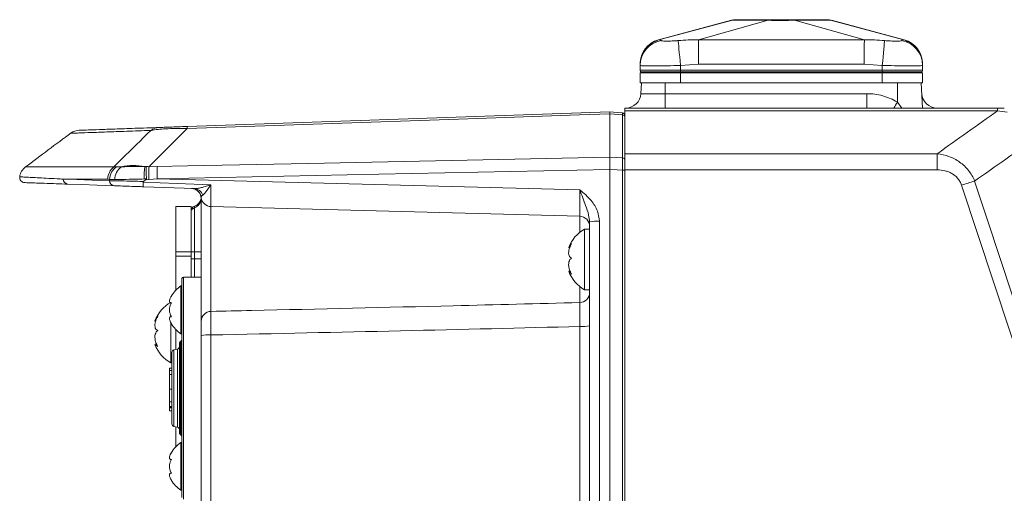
# Model space of a CAD drawing. Header units: millimetres. Extents: x 0 to 8410, y 0 to 5940.
# Tile 145 of 180: x 6361 to 6556, y 2797 to 2890. Entities that reach past the tile are written whole.
import ezdxf

# ---------------------------------------------------------------- set-up
doc = ezdxf.new("R2010")
doc.units = ezdxf.units.MM
doc.header["$LTSCALE"] = 10

msp = doc.modelspace()

# ---------------------------------------------------------------- linework, layer by layer
at = {"color": 7, "linetype": 'Continuous', "lineweight": 0}
for p, q in [((6501.82, 2890.27), (6487.4, 2886.4)), ((6536.07, 2886.4), (6521.65, 2890.27)), ((6487.47, 2886.37), (6487.47, 2886.37)), ((6528.18, 2886.37), (6528.18, 2886.37)), ((6483.73, 2881.32), (6483.73, 2881.53)), ((6483.73, 2881.32), (6483.73, 2880.37)), ((6539.73, 2881.53), (6539.73, 2881.32)), ((6539.73, 2881.32), (6539.73, 2880.37)), ((6483.73, 2880.37), (6491.73, 2880.37)), ((6483.83, 2880.02), (6483.73, 2880.37)), ((6483.73, 2877.87), (6483.73, 2879.87)), ((6491.73, 2879.87), (6483.73, 2879.87)), ((6491.73, 2880.37), (6531.73, 2880.37)), ((6531.73, 2879.87), (6491.73, 2879.87)), ((6531.73, 2880.37), (6539.73, 2880.37)), ((6539.73, 2879.87), (6531.73, 2879.87)), ((6539.64, 2880.02), (6539.73, 2880.37)), ((6539.73, 2877.87), (6539.73, 2879.87)), ((6484, 2877.87), (6483.73, 2877.87)), ((6484, 2877.87), (6483.88, 2875.71)), ((6484, 2877.87), (6488.73, 2877.87)), ((6488.73, 2877.87), (6489.7, 2877.87)), ((6491.73, 2877.87), (6489.7, 2877.87)), ((6531.73, 2877.87), (6491.73, 2877.87)), ((6533.77, 2877.87), (6531.73, 2877.87)), ((6533.77, 2877.87), (6534.73, 2877.87)), ((6534.73, 2877.87), (6539.47, 2877.87)), ((6539.73, 2877.87), (6539.47, 2877.87)), ((6539.47, 2877.87), (6539.73, 2872.87)), ((6480.73, 2872.87), (6554.59, 2872.87)), ((6480.73, 2872.32), (6480.73, 2872.87)), ((6393.97, 2869.21), (6477.73, 2872.13)), ((6477.73, 2863.11), (6477.73, 2871.72)), ((6477.73, 2871.72), (6477.73, 2871.72)), ((6480.73, 2872.32), (6480.73, 2863.82)), ((6477.73, 2863.11), (6477.73, 2863.11)), ((6480.73, 2860.6), (6480.73, 2863.82)), ((6477.73, 2860.71), (6477.73, 2860.7)), ((6477.73, 2711.07), (6477.73, 2860.7)), ((6480.73, 2860.6), (6480.73, 2710.87)), ((6395.43, 2856.92), (6385.3, 2857.27)), ((6385.72, 2858.63), (6385.33, 2858.32)), ((6394.82, 2856.94), (6394.82, 2856.94)), ((6396.75, 2855.17), (6396.74, 2855.14)), ((6391.73, 2853.37), (6394.73, 2853.37)), ((6391.73, 2844.37), (6391.73, 2853.37)), ((6394.73, 2844.37), (6394.73, 2853.37)), ((6396.73, 2830.61), (6396.73, 2854.94)), ((6471.79, 2851.42), (6398.68, 2853.34)), ((6473.73, 2712), (6473.73, 2850.34)), ((6473.73, 2848.87), (6472.73, 2848.87)), ((6472.73, 2848.87), (6472.73, 2836.87)), ((6391.73, 2843.54), (6391.73, 2844.37)), ((6391.73, 2836.8), (6391.73, 2843.54)), ((6394.73, 2843.54), (6394.73, 2844.37)), ((6394.73, 2843.72), (6394.74, 2842.99)), ((6394.73, 2839.37), (6394.73, 2843.54)), ((6469.59, 2845.18), (6469.77, 2845.18)), ((6394.74, 2842.99), (6394.74, 2842.87)), ((6394.74, 2842.99), (6394.74, 2842.99)), ((6394.74, 2842.87), (6394.74, 2842.87)), ((6469.86, 2840.56), (6469.59, 2840.56)), ((6392.93, 2837.62), (6392.73, 2837.62)), ((6392.73, 2837.62), (6392.73, 2828.12)), ((6392.93, 2795.67), (6392.93, 2839.07)), ((6393.23, 2839.37), (6396.73, 2839.37)), ((6472.73, 2836.87), (6473.73, 2836.87)), ((6390.73, 2830.36), (6390.73, 2822.37)), ((6391.73, 2825.05), (6391.73, 2828.95)), ((6392.73, 2828.12), (6392.93, 2828.12)), ((6396.73, 2717.59), (6396.73, 2827.81)), ((6387.9, 2826.09), (6387.59, 2826.09)), ((6392.43, 2808.58), (6392.43, 2826.16)), ((6392.58, 2826.52), (6392.79, 2826.72)), ((6390.93, 2824.47), (6390.93, 2810.27)), ((6392.04, 2825.12), (6391.33, 2824.96)), ((6390.73, 2822.37), (6390.93, 2822.37)), ((6390.43, 2821.06), (6390.37, 2821.06)), ((6390.43, 2821), (6390.37, 2821)), ((6390.93, 2820.85), (6390.37, 2820.85)), ((6390.43, 2821.3), (6390.43, 2821)), ((6390.43, 2821.3), (6390.93, 2821.3)), ((6390.43, 2820.09), (6390.93, 2820.09)), ((6390.43, 2817.17), (6390.37, 2817.17)), ((6390.37, 2816.76), (6390.43, 2816.76)), ((6390.37, 2816.1), (6390.43, 2816.1)), ((6390.43, 2817.16), (6390.93, 2817.16)), ((6390.43, 2814.63), (6390.93, 2814.63)), ((6390.37, 2813.8), (6390.43, 2813.8)), ((6390.37, 2813.76), (6390.93, 2813.76)), ((6390.43, 2813.63), (6390.93, 2813.63)), ((6390.43, 2813.59), (6390.43, 2813.48)), ((6390.43, 2813.48), (6390.93, 2813.48)), ((6390.43, 2813.48), (6390.43, 2812.84)), ((6390.43, 2812.84), (6390.93, 2812.84)), ((6391.33, 2809.78), (6392.04, 2809.63)), ((6391.73, 2805.8), (6391.73, 2809.69)), ((6392.58, 2808.22), (6392.79, 2808.02)), ((6392.93, 2806.62), (6392.73, 2806.62)), ((6392.73, 2806.62), (6392.73, 2797.12)), ((6392.73, 2797.12), (6392.93, 2797.12))]:
    msp.add_line(p, q, dxfattribs=at)
at = {"color": 8, "linetype": 'Continuous', "lineweight": 0}
for p, q in [((6487.47, 2886.37), (6502.02, 2890.25)), ((6495.29, 2886.37), (6509.12, 2890.25)), ((6528.18, 2886.37), (6514.35, 2890.25)), ((6535.99, 2886.37), (6521.45, 2890.25)), ((6495.32, 2881.53), (6491.73, 2881.32)), ((6491.73, 2881.32), (6491.73, 2880.37)), ((6528.15, 2881.53), (6495.32, 2881.53)), ((6531.73, 2881.32), (6528.15, 2881.53)), ((6531.73, 2881.32), (6531.73, 2880.37)), ((6483.83, 2880.02), (6491.73, 2880.02)), ((6491.73, 2880.02), (6491.73, 2880.37)), ((6491.73, 2880.02), (6531.73, 2880.02)), ((6491.73, 2880.02), (6491.73, 2879.87)), ((6491.73, 2877.87), (6491.73, 2879.87)), ((6531.73, 2880.02), (6531.73, 2880.37)), ((6531.73, 2880.02), (6539.64, 2880.02)), ((6531.73, 2880.02), (6531.73, 2879.87)), ((6531.73, 2877.87), (6531.73, 2879.87)), ((6488.73, 2877.87), (6488.73, 2875.71)), ((6534.73, 2877.87), (6534.73, 2874.03)), ((6483.88, 2875.71), (6488.73, 2875.71)), ((6488.73, 2872.87), (6488.73, 2875.71)), ((6488.73, 2875.71), (6528.69, 2875.71)), ((6528.69, 2872.87), (6528.69, 2875.71)), ((6534.73, 2874.03), (6535.63, 2872.87)), ((6554.59, 2872.87), (6554.59, 2872.32)), ((6480.28, 2871.5), (6477.73, 2871.72)), ((6480.28, 2862.98), (6480.28, 2871.5)), ((6554.59, 2872.32), (6480.73, 2872.32)), ((6477.73, 2863.11), (6480.28, 2862.98)), ((6480.73, 2863.82), (6542.63, 2863.82)), ((6542.63, 2863.82), (6542.63, 2860.6)), ((6361.93, 2861.19), (6379.42, 2861.19)), ((6379.42, 2861.19), (6379.97, 2861.22)), ((6385.56, 2861.26), (6385.85, 2861.26)), ((6385.85, 2861.26), (6386.21, 2861.26)), ((6386.21, 2861.26), (6386.4, 2861.25)), ((6386.4, 2861.25), (6388.02, 2861.29)), ((6480.28, 2711.03), (6480.28, 2860.58)), ((6542.63, 2860.6), (6480.73, 2860.6)), ((6378.25, 2858.79), (6369.38, 2858.79)), ((6378.59, 2858.72), (6378.25, 2858.79)), ((6385.9, 2858.83), (6385.46, 2858.81)), ((6386.4, 2858.73), (6385.72, 2858.63)), ((6388.02, 2858.87), (6386.4, 2858.73)), ((6388.02, 2858.87), (6471.8, 2856.68)), ((6569.07, 2792.16), (6547.42, 2857.6)), ((6398.68, 2853.34), (6398.68, 2832.57)), ((6395.4, 2853.12), (6395.4, 2844.37)), ((6471.79, 2848.24), (6471.79, 2851.42)), ((6475.66, 2850.44), (6475.66, 2712.11)), ((6391.73, 2844.37), (6394.73, 2844.37)), ((6391.73, 2843.54), (6394.73, 2843.54)), ((6394.73, 2844.37), (6395.4, 2844.37)), ((6395.4, 2844.37), (6396.73, 2844.37)), ((6395.4, 2844.37), (6395.4, 2842.99)), ((6394.74, 2842.99), (6395.4, 2842.99)), ((6395.4, 2842.99), (6395.4, 2839.37)), ((6395.4, 2842.99), (6396.73, 2842.99)), ((6393.23, 2795.37), (6393.23, 2839.37)), ((6471.79, 2834.32), (6471.79, 2837.5)), ((6398.66, 2827.92), (6398.66, 2717.7)), ((6471.8, 2716.15), (6471.8, 2829.59)), ((6392.58, 2808.22), (6392.58, 2826.52)), ((6392.79, 2808.02), (6392.79, 2826.72)), ((6391.33, 2824.96), (6391.33, 2809.78)), ((6392.04, 2825.12), (6392.04, 2809.63))]:
    msp.add_line(p, q, dxfattribs=at)
at = {"color": 8, "linetype": 'Continuous', "lineweight": 0, "flags": 128}
for points in [[(6521.83, 2890.22), (6521.75, 2890.22), (6521.45, 2890.25), (6521.45, 2890.25), (6521.45, 2890.25)], [(6487.39, 2886.4), (6487.39, 2886.41), (6487.47, 2886.37), (6487.47, 2886.37), (6487.47, 2886.37)], [(6491.28, 2886.23), (6491.3, 2886), (6491.33, 2885.64), (6491.38, 2885.14), (6491.44, 2884.53), (6491.5, 2883.82), (6491.58, 2883.03), (6491.65, 2882.19), (6491.73, 2881.32)], [(6531.73, 2881.32), (6531.82, 2882.19), (6531.89, 2883.03), (6531.97, 2883.82), (6532.03, 2884.53), (6532.09, 2885.14), (6532.14, 2885.64), (6532.17, 2886), (6532.19, 2886.23)], [(6477.73, 2871.72), (6471.74, 2871.51), (6447.75, 2870.67), (6393.97, 2868.79)], [(6388.02, 2861.29), (6394.01, 2861.41), (6417.99, 2861.9), (6477.73, 2863.11)], [(6477.73, 2860.7), (6431.94, 2859.77), (6388.02, 2858.87)], [(6480.28, 2860.58), (6479.16, 2860.63), (6477.73, 2860.71)], [(6369.38, 2858.79), (6372.09, 2858.7), (6375.16, 2858.59), (6378.59, 2858.47)], [(6385.24, 2858.17), (6391.95, 2857.92), (6398.66, 2857.67)], [(6550.04, 2858.4), (6552.55, 2850.82), (6562.59, 2820.47), (6571.69, 2792.96)]]:
    msp.add_lwpolyline(points, dxfattribs=at)
at = {"color": 7, "linetype": 'Continuous', "lineweight": 0, "flags": 128}
for points in [[(6477.73, 2872.13), (6479.22, 2872), (6480.28, 2871.91)], [(6379.53, 2857.47), (6376.1, 2857.59), (6373.04, 2857.7), (6370.33, 2857.79)]]:
    msp.add_lwpolyline(points, dxfattribs=at)
at = {"color": 7, "linetype": 'Continuous', "lineweight": 0}
for centre, radius, start, end in [((6502.86, 2885.37), 5, 90, 104.1818), ((6520.61, 2885.37), 5, 75.8176, 90), ((6488.73, 2881.59), 5, 105.5802, 180), ((6534.73, 2881.59), 5, 0, 74.4299), ((6484.02, 2880.07), 0.2, 195, 270), ((6539.45, 2880.07), 0.2, 270, 345), ((6480.89, 2875.87), 3, 270, 357), ((6542.58, 2875.87), 3, 183, 270), ((6480.23, 2871.41), 0.5, 0, 85), ((7263.6, 1662.45), 1500, 126.51927, 126.94981), ((6372.67, 2865.46), 3, 92, 124.5972), ((6363.73, 2858.79), 3, 126.9498, 171.1371), ((6361.78, 2859.09), 1, 171.3719, 267.9998), ((6394.73, 2854.94), 2, 0, 88), ((6394.76, 2854.94), 2, 6.5174, 88.2877), ((6395.73, 2855.03), 1, 344.2295, 5.2865), ((6398.73, 2855.34), 2, 185.6916, 268.5), ((6395.73, 2852.46), 1, 108.7963, 180), ((6394.77, 2855.3), 2, 288.7963, 344.2295), ((6471.73, 2849.42), 2, 0, 88.5), ((6476.13, 2842.75), 7, 119.0497, 159.3534), ((6476.13, 2842.99), 7, 200.6764, 240.9503), ((6396.03, 2832.61), 6, 123.3002, 151.0486), ((6393.23, 2839.07), 0.3, 90, 180), ((6394.13, 2828.25), 7, 119.0497, 159.2506), ((6396.03, 2833.14), 6, 209.7991, 236.6998), ((6394.13, 2828.49), 7, 200.791, 240.9503), ((6392.93, 2826.16), 0.5, 135, 180), ((6392.43, 2827.08), 0.5, 315, 0), ((6391.43, 2824.47), 0.5, 102.5, 180), ((6391.93, 2825.6), 0.5, 282.5, 0), ((6391.43, 2810.27), 0.5, 180, 257.5), ((6391.93, 2809.14), 0.5, 0, 77.5), ((6392.93, 2808.58), 0.5, 180, 225), ((6396.03, 2801.61), 6, 123.3002, 151.0486), ((6392.43, 2807.66), 0.5, 0, 45), ((6396.03, 2802.14), 6, 209.7991, 236.6998)]:
    msp.add_arc(centre, radius, start, end, dxfattribs=at)
at = {"color": 8, "linetype": 'Continuous', "lineweight": 0}
for centre, radius, start, end in [((6488.72, 2881.31), 4.98, 99.5312, 179.9036), ((6534.75, 2881.31), 4.98, 0.0962, 80.469), ((6453.58, 2923.56), 95.07, 327.7825, 328.606), ((6480.27, 2871.04), 0.462, 4.0832, 89.4105), ((6388.51, 2866.14), 2.88, 92.059, 127.2784), ((6398.45, 2869), 4.48, 177.3494, 182.6506), ((6480.27, 2862.52), 0.461, 4.2795, 89.5925), ((6381.28, 2858.8), 3.03, 127.9097, 180.1918), ((6381.67, 2858.65), 3.08, 123.4063, 178.7429), ((6382.79, 2858.68), 3.16, 126.3606, 179.92), ((6383.33, 2850.14), 11.34, 78.682, 102.2987), ((6400.22, 2859.47), 14.77, 173.0508, 182.5646), ((6436.25, 2859.93), 49.87, 178.4803, 181.3803), ((6438.98, 2860.08), 50.97, 178.6441, 181.3559), ((6480.39, 2858.44), 2.13, 80.581, 92.8791), ((6370.37, 2858.79), 0.993, 179.603, 267.6597), ((6379.58, 2858.46), 0.986, 179.1827, 267.2835), ((6566.44, 2800.46), 60.21, 105.8051, 108.4145), ((6395.31, 2855.11), 1.81, 16.7189, 86.3118), ((6394.8, 2854.96), 1.94, 288.2061, 359.4327), ((6395.7, 2852.2), 0.97, 108.2073, 179.4298), ((6475.19, 2841.25), 9.2, 87.0713, 99.133), ((6471.73, 2836.32), 2, 271.4925, 359.9932), ((6398.72, 2830.59), 1.98, 91.0248, 179.5484), ((6398.19, 2818.73), 9.2, 87.071, 99.1332), ((6472.27, 2838.78), 9.2, 267.0717, 279.1325)]:
    msp.add_arc(centre, radius, start, end, dxfattribs=at)
for centre, major_axis, ratio, start_param, end_param in [((7060.73, 6272.05), (24.53, 13212.22), 0.052949, 1.832205, 1.832225), ((6398.73, 2858.34), (0.05, 5), 0.014518, 1.704559, 3.141365), ((6471.73, 2856.43), (-0.05, 5), 0.014502, 3.141061, 4.763252), ((5872.41, 2841.98), (837.42, 1.53), 0.023071, 5.391869, 5.51006)]:
    msp.add_ellipse(centre, major_axis=major_axis, ratio=ratio, start_param=start_param, end_param=end_param, dxfattribs=at)
for points, knots in [([(6502.02, 2890.25), (6502.02, 2890.25), (6501.65, 2890.25), (6501.58, 2890.21), (6501.63, 2890.22), (6501.64, 2890.22)], [0, 0, 0, 0, 0.000025, 0.953786, 1, 1, 1, 1]), ([(6509.12, 2890.25), (6508.5, 2890.26), (6507.25, 2890.28), (6505.6, 2890.29), (6504.17, 2890.29), (6502.89, 2890.29), (6502.34, 2890.26), (6502.03, 2890.25)], [0, 0, 0, 0, 0.189385, 0.38454, 0.567316, 0.756314, 1, 1, 1, 1]), ([(6514.35, 2890.25), (6514.35, 2890.25), (6513.55, 2890.25), (6512.24, 2890.21), (6510.47, 2890.22), (6509.57, 2890.25), (6509.12, 2890.25), (6509.12, 2890.25)], [0, 0, 0, 0, 0.000009, 0.47641, 0.734943, 0.999988, 1, 1, 1, 1]), ([(6521.44, 2890.25), (6521.21, 2890.26), (6520.73, 2890.28), (6519.64, 2890.29), (6518.28, 2890.29), (6516.54, 2890.29), (6515.14, 2890.26), (6514.35, 2890.25)], [0, 0, 0, 0, 0.189386, 0.384541, 0.567317, 0.756315, 1, 1, 1, 1]), ([(6487.47, 2886.37), (6486.96, 2886.18), (6485.92, 2885.8), (6484.71, 2884.64), (6483.89, 2883.18), (6483.79, 2882.08), (6483.73, 2881.53)], [0, 0, 0, 0, 0.249998, 0.5, 0.749998, 1, 1, 1, 1]), ([(6487.47, 2886.37), (6487.47, 2886.37), (6487.47, 2886.37), (6487.8, 2886.38), (6487.86, 2886.28), (6487.89, 2886.23)], [0, 0, 0, 0, 0.000015, 0.497792, 1, 1, 1, 1]), ([(6491.28, 2886.23), (6491.95, 2886.28), (6493.29, 2886.38), (6494.62, 2886.37), (6495.29, 2886.37), (6495.29, 2886.37)], [0, 0, 0, 0, 0.498888, 0.999985, 1, 1, 1, 1]), ([(6495.29, 2886.37), (6495.29, 2886.37), (6498.62, 2886.37), (6505.29, 2886.41), (6516.25, 2886.42), (6523.88, 2886.37), (6528.18, 2886.37), (6528.18, 2886.37)], [0, 0, 0, 0, 0.000001, 0.304023, 0.608047, 0.999998, 1, 1, 1, 1]), ([(6495.29, 2886.37), (6495.29, 2886.18), (6495.29, 2885.8), (6495.3, 2884.64), (6495.31, 2883.18), (6495.32, 2882.08), (6495.32, 2881.53)], [0, 0, 0, 0, 0.25, 0.5, 0.749999, 1, 1, 1, 1]), ([(6528.18, 2886.37), (6528.18, 2886.18), (6528.18, 2885.8), (6528.17, 2884.64), (6528.16, 2883.18), (6528.15, 2882.08), (6528.15, 2881.53)], [0, 0, 0, 0, 0.25, 0.5, 0.749999, 1, 1, 1, 1]), ([(6528.18, 2886.37), (6528.18, 2886.37), (6528.85, 2886.37), (6530.18, 2886.38), (6531.52, 2886.28), (6532.19, 2886.23)], [0, 0, 0, 0, 0.000015, 0.497793, 1, 1, 1, 1]), ([(6535.57, 2886.23), (6535.63, 2886.28), (6535.74, 2886.38), (6535.83, 2886.37), (6535.99, 2886.37), (6535.99, 2886.37)], [0, 0, 0, 0, 0.498892, 0.999985, 1, 1, 1, 1]), ([(6535.99, 2886.37), (6535.99, 2886.37), (6535.99, 2886.37), (6536.09, 2886.41), (6536.1, 2886.42), (6535.99, 2886.37), (6535.99, 2886.37), (6535.99, 2886.37)], [0, 0, 0, 0, 0.000002, 0.304023, 0.608048, 0.999998, 1, 1, 1, 1]), ([(6539.73, 2881.53), (6539.68, 2882.08), (6539.58, 2883.18), (6538.75, 2884.64), (6537.55, 2885.8), (6536.51, 2886.18), (6535.99, 2886.37)], [0, 0, 0, 0, 0.250001, 0.5, 0.749999, 1, 1, 1, 1]), ([(6487.89, 2886.23), (6487.96, 2886.2), (6488.1, 2886.14), (6488.79, 2886.12), (6489.76, 2886.13), (6490.67, 2886.18), (6491.18, 2886.22), (6491.28, 2886.23)], [0, 0, 0, 0, 0.230067, 0.459639, 0.700151, 0.942981, 1, 1, 1, 1]), ([(6532.19, 2886.23), (6532.59, 2886.2), (6533.37, 2886.14), (6534.41, 2886.12), (6535.19, 2886.13), (6535.52, 2886.18), (6535.57, 2886.22), (6535.57, 2886.23)], [0, 0, 0, 0, 0.230069, 0.45964, 0.700155, 0.942985, 1, 1, 1, 1]), ([(6491.73, 2881.32), (6490.84, 2881.29), (6489.04, 2881.24), (6486.64, 2881.21), (6484.83, 2881.21), (6483.87, 2881.25), (6483.77, 2881.3), (6483.73, 2881.32)], [0, 0, 0, 0, 0.214553, 0.4291114, 0.643598, 0.8580643, 1, 1, 1, 1]), ([(6539.73, 2881.32), (6539.65, 2881.29), (6539.47, 2881.24), (6538.09, 2881.21), (6536.06, 2881.21), (6533.81, 2881.25), (6532.33, 2881.3), (6531.73, 2881.32)], [0, 0, 0, 0, 0.2145544, 0.4291112, 0.6435991, 0.8580644, 1, 1, 1, 1]), ([(6528.69, 2875.71), (6529.76, 2875.71), (6530.8, 2875.57), (6532.33, 2875.15), (6532.83, 2874.97), (6533.81, 2874.55), (6534.28, 2874.31), (6534.73, 2874.03)], [0, 0, 0, 0, 0.5, 0.5, 0.75, 0.75, 1, 1, 1, 1]), ([(6480.28, 2871.5), (6480.28, 2871.59), (6480.28, 2871.81), (6480.28, 2871.91), (6480.28, 2871.91), (6480.28, 2871.91)], [0, 0, 0, 0, 0.365496, 0.913767, 1, 1, 1, 1]), ([(6393.97, 2868.79), (6392.23, 2867.08), (6389.69, 2864.58), (6387.18, 2862.04), (6386.4, 2861.25)], [0, 0, 0, 0, 0.688489, 1, 1, 1, 1]), ([(6393.97, 2868.79), (6393.22, 2868.8), (6391.68, 2868.81), (6389.69, 2868.76), (6387.98, 2868.64), (6387.15, 2868.52), (6386.81, 2868.44), (6386.77, 2868.43)], [0, 0, 0, 0, 0.227702, 0.462982, 0.673731, 0.961557, 1, 1, 1, 1]), ([(6386.77, 2868.43), (6385.11, 2868.37), (6381.8, 2868.25), (6377.89, 2868.12), (6374.79, 2868.01), (6372.88, 2867.94), (6371.52, 2867.9), (6370.82, 2867.87), (6370.97, 2867.88), (6371, 2867.88)], [0, 0, 0, 0, 0.164988, 0.329976, 0.495844, 0.661713, 0.756089, 0.944871, 1, 1, 1, 1]), ([(6379.42, 2861.19), (6379.96, 2861.73), (6382.39, 2864.16), (6384.86, 2866.56), (6386.77, 2868.43)], [0, 0, 0, 0, 0.222342, 1, 1, 1, 1]), ([(6480.28, 2860.58), (6480.28, 2860.87), (6480.28, 2861.5), (6480.28, 2862.37), (6480.28, 2862.78), (6480.28, 2862.98)], [0, 0, 0, 0, 0.308765, 0.65442, 1, 1, 1, 1]), ([(6542.63, 2863.82), (6543.42, 2863.73), (6544.19, 2863.55), (6545.32, 2863.13), (6545.69, 2862.97), (6546.4, 2862.6), (6546.74, 2862.39), (6547.4, 2861.92), (6547.71, 2861.66), (6548.3, 2861.11), (6548.57, 2860.81), (6549.07, 2860.18), (6549.3, 2859.85), (6549.71, 2859.14), (6549.89, 2858.78), (6550.04, 2858.4)], [0, 0, 0, 0, 0.25, 0.25, 0.375, 0.375, 0.5, 0.5, 0.625, 0.625, 0.75, 0.75, 0.875, 0.875, 1, 1, 1, 1]), ([(6379.97, 2861.22), (6380.06, 2861.21), (6380.3, 2861.2), (6380.68, 2861.21), (6380.92, 2861.22)], [0, 0, 0, 0, 0.369716, 1, 1, 1, 1]), ([(6380.92, 2861.22), (6381.37, 2861.24), (6382.29, 2861.27), (6383.95, 2861.28), (6385.1, 2861.27), (6385.56, 2861.26)], [0, 0, 0, 0, 0.365899, 0.746759, 1, 1, 1, 1]), ([(6360.87, 2859.24), (6360.91, 2859.24), (6360.98, 2859.23), (6361.96, 2859.18), (6363.09, 2859.12), (6364.6, 2859.04), (6366.47, 2858.94), (6368.14, 2858.86), (6369.17, 2858.8), (6369.38, 2858.79)], [0, 0, 0, 0, 0.235317, 0.380864, 0.52641, 0.672262, 0.818115, 0.963625, 1, 1, 1, 1]), ([(6547.42, 2857.6), (6547.34, 2857.84), (6547.24, 2858.07), (6547, 2858.52), (6546.85, 2858.73), (6546.53, 2859.12), (6546.36, 2859.3), (6545.97, 2859.62), (6545.76, 2859.77), (6545.32, 2860.02), (6545.09, 2860.13), (6544.62, 2860.31), (6544.37, 2860.38), (6543.64, 2860.55), (6543.13, 2860.6), (6542.63, 2860.6)], [0, 0, 0, 0, 0.125, 0.125, 0.25, 0.25, 0.375, 0.375, 0.5, 0.5, 0.625, 0.625, 0.75, 0.75, 1, 1, 1, 1]), ([(6379.63, 2858.68), (6379.35, 2858.68), (6378.91, 2858.68), (6378.68, 2858.71), (6378.59, 2858.72)], [0, 0, 0, 0, 0.623357, 1, 1, 1, 1]), ([(6378.59, 2858.47), (6378.88, 2858.47), (6379.46, 2858.46), (6381.35, 2858.42), (6383.41, 2858.37), (6384.81, 2858.33), (6385.33, 2858.32)], [0, 0, 0, 0, 0.279202, 0.558375, 0.837724, 1, 1, 1, 1]), ([(6385.46, 2858.81), (6384.87, 2858.8), (6383.39, 2858.76), (6381.25, 2858.72), (6380.17, 2858.69), (6379.63, 2858.68)], [0, 0, 0, 0, 0.255362, 0.633059, 1, 1, 1, 1]), ([(6395.43, 2856.92), (6395.69, 2856.93), (6396.2, 2856.95), (6397.07, 2857.16), (6397.88, 2857.41), (6398.43, 2857.59), (6398.65, 2857.67), (6398.66, 2857.67)], [0, 0, 0, 0, 0.25965, 0.504089, 0.803181, 0.995906, 1, 1, 1, 1]), ([(6398.66, 2857.67), (6398.65, 2857.67), (6398.54, 2857.49), (6398.26, 2857.06), (6397.84, 2856.46), (6397.4, 2855.9), (6397.17, 2855.73), (6397.05, 2855.63)], [0, 0, 0, 0, 0.00286, 0.185401, 0.47178, 0.716678, 1, 1, 1, 1]), ([(6397.05, 2855.63), (6396.96, 2855.56), (6396.72, 2855.34), (6396.74, 2855.24), (6396.75, 2855.17)], [0, 0, 0, 0, 0.333749, 1, 1, 1, 1]), ([(6471.8, 2856.68), (6471.81, 2856.68), (6472.59, 2856), (6473.96, 2854.77), (6475.4, 2852.62), (6475.58, 2851.12), (6475.66, 2850.44)], [0, 0, 0, 0, 0.00167, 0.409495, 0.731016, 1, 1, 1, 1]), ([(6473.73, 2850.34), (6473.69, 2850.78), (6473.56, 2851.9), (6472.95, 2853.41), (6472.36, 2855.08), (6471.99, 2856.15), (6471.81, 2856.68), (6471.8, 2856.68)], [0, 0, 0, 0, 0.2053617, 0.5108666, 0.7547355, 0.9978842, 1, 1, 1, 1]), ([(6395.41, 2853.41), (6395.41, 2853.37), (6395.4, 2853.33), (6395.4, 2853.14), (6395.4, 2853.12)], [0, 0, 0, 0, 0.862731, 1, 1, 1, 1]), ([(6398.68, 2832.57), (6401.36, 2832.63), (6417.37, 2832.99), (6441.74, 2833.56), (6463.43, 2834.11), (6471.79, 2834.32)], [0, 0, 0, 0, 0.110073, 0.656932, 1, 1, 1, 1]), ([(6471.8, 2829.59), (6471.81, 2829.83), (6471.81, 2830.63), (6471.82, 2831.93), (6471.82, 2833.23), (6471.81, 2834.12), (6471.79, 2834.25), (6471.79, 2834.32)], [0, 0, 0, 0, 0.098762, 0.323924, 0.54916, 0.774553, 1, 1, 1, 1]), ([(6398.68, 2832.57), (6398.68, 2832.42), (6398.66, 2832.11), (6398.66, 2830.99), (6398.65, 2829.56), (6398.66, 2828.46), (6398.66, 2827.92)], [0, 0, 0, 0, 0.252001, 0.504041, 0.755978, 1, 1, 1, 1])]:
    msp.add_open_spline(points, degree=3, knots=knots, dxfattribs=at)
at = {"color": 7, "linetype": 'Continuous', "lineweight": 0}
for points, knots in [([(6502.03, 2890.25), (6502.03, 2890.25), (6502.02, 2890.25), (6502.02, 2890.25), (6502.02, 2890.25)], [0, 0, 0, 0, 0.62558, 1, 1, 1, 1]), ([(6502.03, 2890.25), (6502.33, 2890.3), (6502.69, 2890.37), (6503.05, 2890.37), (6503.1, 2890.37)], [0, 0, 0, 0, 0.8561472, 1, 1, 1, 1]), ([(6503.1, 2890.37), (6503.4, 2890.37), (6503.99, 2890.37), (6505.93, 2890.37), (6507.84, 2890.37), (6509.06, 2890.37), (6509.35, 2890.37)], [0, 0, 0, 0, 0.297415, 0.594128, 0.901491, 1, 1, 1, 1]), ([(6509.12, 2890.25), (6509.18, 2890.3), (6509.26, 2890.37), (6509.34, 2890.37), (6509.35, 2890.37)], [0, 0, 0, 0, 0.85615, 1, 1, 1, 1]), ([(6509.12, 2890.25), (6509.12, 2890.25), (6509.12, 2890.25), (6509.12, 2890.25), (6509.12, 2890.25)], [0, 0, 0, 0, 0.628386, 1, 1, 1, 1]), ([(6509.35, 2890.37), (6510.64, 2890.37), (6512.25, 2890.37), (6513.82, 2890.37), (6514.12, 2890.37)], [0, 0, 0, 0, 0.808008, 1, 1, 1, 1]), ([(6514.35, 2890.25), (6514.28, 2890.3), (6514.21, 2890.37), (6514.13, 2890.37), (6514.12, 2890.37)], [0, 0, 0, 0, 0.856147, 1, 1, 1, 1]), ([(6514.12, 2890.37), (6515, 2890.37), (6516.76, 2890.37), (6518.85, 2890.37), (6519.97, 2890.37), (6520.29, 2890.37), (6520.37, 2890.37)], [0, 0, 0, 0, 0.297415, 0.594126, 0.90149, 1, 1, 1, 1]), ([(6514.35, 2890.25), (6514.35, 2890.25), (6514.35, 2890.25), (6514.35, 2890.25), (6514.35, 2890.25)], [0, 0, 0, 0, 0.629011, 1, 1, 1, 1]), ([(6521.44, 2890.25), (6521.14, 2890.3), (6520.78, 2890.37), (6520.42, 2890.37), (6520.37, 2890.37)], [0, 0, 0, 0, 0.856136, 1, 1, 1, 1]), ([(6521.45, 2890.25), (6521.45, 2890.25), (6521.44, 2890.25), (6521.44, 2890.25), (6521.44, 2890.25)], [0, 0, 0, 0, 0.628693, 1, 1, 1, 1]), ([(6477.73, 2871.72), (6477.74, 2871.81), (6477.74, 2872.06), (6477.74, 2872.1), (6477.73, 2872.13)], [0, 0, 0, 0, 0.364576, 1, 1, 1, 1]), ([(6372.57, 2868.46), (6372.66, 2868.46), (6372.83, 2868.47), (6374.24, 2868.52), (6376.44, 2868.6), (6379.53, 2868.7), (6383.42, 2868.84), (6386.75, 2868.96), (6388.41, 2869.01)], [0, 0, 0, 0, 0.169182, 0.338246, 0.503244, 0.668242, 0.834121, 1, 1, 1, 1]), ([(6388.41, 2869.01), (6388.44, 2869.02), (6388.64, 2869.02), (6389.19, 2869.04), (6390.5, 2869.09), (6392.12, 2869.14), (6393.36, 2869.19), (6393.97, 2869.21)], [0, 0, 0, 0, 0.040454, 0.33511, 0.542631, 0.772096, 1, 1, 1, 1]), ([(6477.73, 2860.71), (6477.74, 2861), (6477.75, 2861.63), (6477.75, 2862.5), (6477.74, 2862.91), (6477.73, 2863.11)], [0, 0, 0, 0, 0.30729, 0.653649, 1, 1, 1, 1]), ([(6385.9, 2858.83), (6385.88, 2859.12), (6385.86, 2859.74), (6385.84, 2860.6), (6385.84, 2861.07), (6385.85, 2861.25), (6385.85, 2861.26)], [0, 0, 0, 0, 0.296921, 0.636876, 0.976833, 1, 1, 1, 1]), ([(6370.33, 2857.79), (6370.13, 2857.8), (6369.09, 2857.84), (6367.18, 2857.9), (6364.96, 2857.98), (6363.21, 2858.04), (6361.88, 2858.09), (6361.79, 2858.09), (6361.74, 2858.09)], [0, 0, 0, 0, 0.034662, 0.173317, 0.358416, 0.543559, 0.728659, 1, 1, 1, 1]), ([(6385.3, 2857.27), (6384.89, 2857.28), (6383.71, 2857.33), (6381.95, 2857.39), (6380.29, 2857.45), (6379.79, 2857.46), (6379.53, 2857.47)], [0, 0, 0, 0, 0.149299, 0.432967, 0.71648, 1, 1, 1, 1]), ([(6385.3, 2857.27), (6385.3, 2857.27), (6385.29, 2857.27), (6385.28, 2857.28), (6385.26, 2857.36), (6385.24, 2857.57), (6385.23, 2857.83), (6385.23, 2858.04), (6385.23, 2858.15), (6385.24, 2858.17)], [0, 0, 0, 0, 0.0125548, 0.0887449, 0.3187824, 0.5484506, 0.7780889, 0.9559064, 1, 1, 1, 1]), ([(6385.33, 2858.32), (6385.31, 2858.3), (6385.27, 2858.27), (6385.24, 2858.22), (6385.24, 2858.18), (6385.24, 2858.17)], [0, 0, 0, 0, 0.392186, 0.788371, 1, 1, 1, 1]), ([(6385.72, 2858.63), (6385.75, 2858.65), (6385.8, 2858.69), (6385.86, 2858.74), (6385.89, 2858.78), (6385.9, 2858.81), (6385.9, 2858.82), (6385.9, 2858.83)], [0, 0, 0, 0, 0.385041, 0.7073, 0.844874, 0.946182, 1, 1, 1, 1]), ([(6470.14, 2843.1), (6469.99, 2843.18), (6469.74, 2843.33), (6469.57, 2843.84), (6469.56, 2844.42), (6469.71, 2845.08), (6469.92, 2845.61), (6470.09, 2845.91), (6470.14, 2846.01)], [0, 0, 0, 0, 0.235552, 0.408137, 0.581134, 0.745063, 0.917171, 1, 1, 1, 1]), ([(6470.14, 2846.01), (6470, 2845.82), (6469.74, 2845.48), (6469.57, 2845.21), (6469.58, 2845.2), (6469.59, 2845.2)], [0, 0, 0, 0, 0.436727, 0.756684, 1, 1, 1, 1]), ([(6394.74, 2842.99), (6394.74, 2842.96), (6394.74, 2842.92), (6394.74, 2842.88), (6394.74, 2842.87)], [0, 0, 0, 0, 0.700518, 1, 1, 1, 1]), ([(6470.14, 2839.96), (6469.99, 2840.24), (6469.74, 2840.73), (6469.57, 2841.51), (6469.56, 2842.14), (6469.71, 2842.66), (6469.92, 2842.95), (6470.09, 2843.06), (6470.14, 2843.1)], [0, 0, 0, 0, 0.235566, 0.40815, 0.581146, 0.745077, 0.917187, 1, 1, 1, 1]), ([(6469.59, 2840.55), (6469.59, 2840.55), (6469.58, 2840.58), (6469.71, 2840.44), (6469.92, 2840.21), (6470.09, 2840.02), (6470.14, 2839.96)], [0, 0, 0, 0, 0.09065, 0.446545, 0.820212, 1, 1, 1, 1]), ([(6390.84, 2834.25), (6390.74, 2834.25), (6390.53, 2834.26), (6390.43, 2834.53), (6390.51, 2834.94), (6390.68, 2835.33), (6390.81, 2835.56), (6390.84, 2835.62)], [0, 0, 0, 0, 0.2469231, 0.4977607, 0.710438, 0.9200321, 1, 1, 1, 1]), ([(6390.84, 2831.5), (6390.74, 2831.7), (6390.53, 2832.1), (6390.43, 2832.83), (6390.51, 2833.51), (6390.68, 2833.96), (6390.81, 2834.18), (6390.84, 2834.25)], [0, 0, 0, 0, 0.246913, 0.497756, 0.71043, 0.920027, 1, 1, 1, 1]), ([(6388.14, 2828.8), (6387.99, 2828.87), (6387.74, 2828.99), (6387.57, 2829.46), (6387.56, 2830.02), (6387.71, 2830.66), (6387.92, 2831.2), (6388.09, 2831.5), (6388.14, 2831.59)], [0, 0, 0, 0, 0.235552, 0.408136, 0.581135, 0.745062, 0.917173, 1, 1, 1, 1]), ([(6388.14, 2831.59), (6387.99, 2831.39), (6387.74, 2831.03), (6387.56, 2830.71), (6387.58, 2830.67), (6387.59, 2830.65)], [0, 0, 0, 0, 0.409496, 0.709501, 1, 1, 1, 1]), ([(6390.84, 2830.12), (6390.74, 2830.32), (6390.53, 2830.71), (6390.43, 2831.17), (6390.51, 2831.44), (6390.68, 2831.51), (6390.81, 2831.5), (6390.84, 2831.5)], [0, 0, 0, 0, 0.24692, 0.497757, 0.710433, 0.92003, 1, 1, 1, 1]), ([(6396.73, 2827.81), (6396.73, 2828.14), (6396.73, 2828.8), (6396.73, 2829.66), (6396.73, 2830.33), (6396.73, 2830.51), (6396.73, 2830.61)], [0, 0, 0, 0, 0.244018, 0.495936, 0.74797, 1, 1, 1, 1]), ([(6388.14, 2825.58), (6387.99, 2825.86), (6387.74, 2826.34), (6387.57, 2827.12), (6387.56, 2827.77), (6387.71, 2828.31), (6387.92, 2828.64), (6388.09, 2828.76), (6388.14, 2828.8)], [0, 0, 0, 0, 0.235569, 0.408151, 0.581147, 0.745074, 0.917186, 1, 1, 1, 1]), ([(6387.59, 2826.09), (6387.59, 2826.09), (6387.59, 2826.12), (6387.72, 2826.01), (6387.92, 2825.81), (6388.09, 2825.64), (6388.14, 2825.58)], [0, 0, 0, 0, 0.013851, 0.399805, 0.805025, 1, 1, 1, 1]), ([(6390.43, 2820.78), (6390.43, 2820.8), (6390.43, 2820.87), (6390.43, 2820.62), (6390.43, 2820.27), (6390.43, 2820.09)], [0, 0, 0, 0, 0.214272, 0.607111, 1, 1, 1, 1]), ([(6390.43, 2820.09), (6390.43, 2819.83), (6390.43, 2819.31), (6390.43, 2818.14), (6390.43, 2817.53), (6390.43, 2817.16)], [0, 0, 0, 0, 0.280044, 0.560139, 1, 1, 1, 1]), ([(6390.43, 2817.17), (6390.43, 2817.14), (6390.43, 2816.76), (6390.43, 2815.7), (6390.43, 2815.04), (6390.43, 2814.63)], [0, 0, 0, 0, 0.038972, 0.413347, 1, 1, 1, 1]), ([(6390.43, 2814.63), (6390.43, 2814.42), (6390.43, 2814), (6390.43, 2813.69), (6390.43, 2813.77), (6390.43, 2813.78)], [0, 0, 0, 0, 0.486101, 0.971346, 1, 1, 1, 1]), ([(6390.84, 2803.25), (6390.74, 2803.25), (6390.53, 2803.26), (6390.43, 2803.53), (6390.51, 2803.94), (6390.68, 2804.33), (6390.81, 2804.56), (6390.84, 2804.62)], [0, 0, 0, 0, 0.246923, 0.497761, 0.710436, 0.920034, 1, 1, 1, 1]), ([(6390.84, 2800.5), (6390.74, 2800.7), (6390.53, 2801.1), (6390.43, 2801.83), (6390.51, 2802.51), (6390.68, 2802.96), (6390.81, 2803.18), (6390.84, 2803.25)], [0, 0, 0, 0, 0.2469146, 0.4977545, 0.7104309, 0.9200273, 1, 1, 1, 1]), ([(6390.84, 2799.12), (6390.74, 2799.32), (6390.53, 2799.71), (6390.43, 2800.17), (6390.51, 2800.44), (6390.68, 2800.51), (6390.81, 2800.5), (6390.84, 2800.5)], [0, 0, 0, 0, 0.246918, 0.497757, 0.710433, 0.92003, 1, 1, 1, 1])]:
    msp.add_open_spline(points, degree=3, knots=knots, dxfattribs=at)
msp.add_open_spline([(6554.59, 2872.87), (6555.04, 2872.87), (6555.48, 2872.87), (6555.92, 2872.87)], degree=3, dxfattribs=at)
at = {"color": 8, "linetype": 'Continuous', "lineweight": 0}
for points in [[(6542.63, 2863.82), (6546.64, 2866.67), (6550.63, 2869.5), (6554.59, 2872.32)], [(6556.47, 2872.07), (6555.84, 2872.17), (6555.21, 2872.25), (6554.59, 2872.32)], [(6562.4, 2867.09), (6558.31, 2864.21), (6554.19, 2861.32), (6550.04, 2858.4)]]:
    msp.add_open_spline(points, degree=3, dxfattribs=at)

doc.saveas('drawing.dxf')
